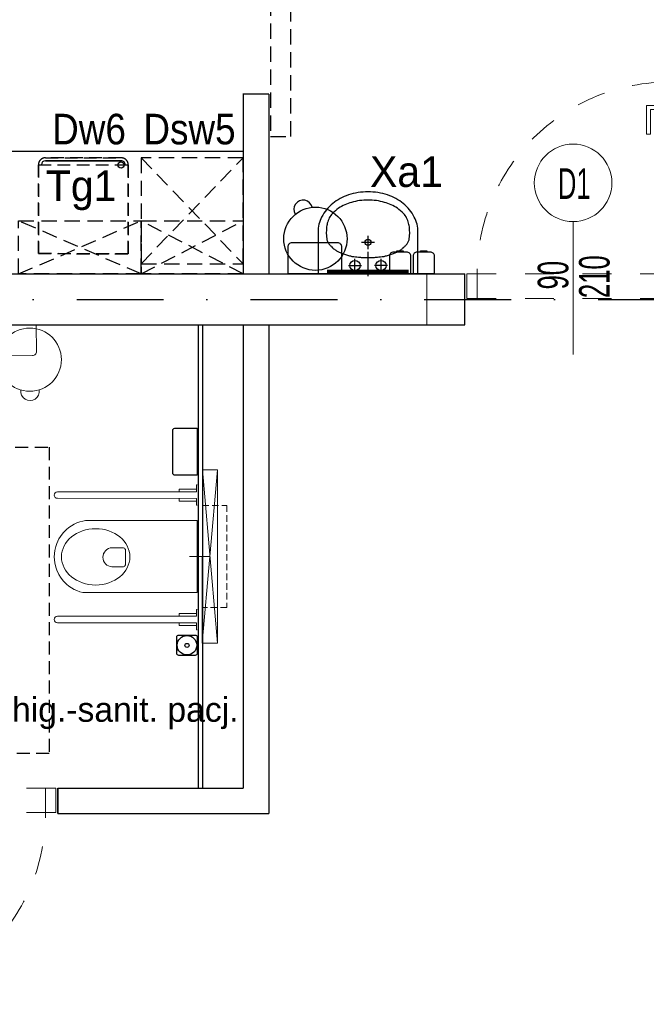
# Model space of a CAD drawing. Header units: millimetres. Extents: x 14495 to 271441, y -21035 to 2232.
# Tile 19 of 227: x 83884 to 84191, y -6124 to -5641. Entities that reach past the tile are written whole.
import ezdxf
from ezdxf.enums import TextEntityAlignment as Align

# ---------------------------------------------------------------- set-up
doc = ezdxf.new("R2010")
doc.units = ezdxf.units.MM
for name, pattern in [('0921-PX-TE-20-60$0$0921-X-AR-20-00-FA$0$DASHED2', [0.375, 0.25, -0.125]), ('DASHDOT', [1, 0.5, -0.25, 0, -0.25]), ('DASHED', [28.222222, 14.111111, -14.111111]), ('DASHED2', [9.525, 6.35, -3.175]), ('HIDDENX2', [0.75, 0.5, -0.25]), ('KRESKOWA2', [0.375, 0.25, -0.125])]:
    doc.linetypes.add(name, pattern=pattern)
for name, color, linetype in [('-- TECH  SYMBOLE', 1, 'Continuous'), ('-- TECH NIEPEŁNOSPRAWNI', 8, 'Continuous'), ('-- TECH SPRZĘT NIEPEŁN', 1, 'Continuous'), ('-- TECH WYPOSAŻENIE', 2, 'Continuous'), ('_A_widok', 1, 'Continuous'), ('_urządzenia_sanit', 1, 'Continuous'), ('A-POW-NR', 1, 'Continuous'), ('A_cieńsza', 8, 'Continuous'), ('A_L przerywana', 251, 'HIDDENX2'), ('A_OSIE', 252, 'DASHDOT'), ('A_PROJEKTOWANE', 3, 'Continuous'), ('A_SC_DZIAlOWE', 4, 'Continuous'), ('Sc-płyta cemwłókn-stelaz-wzmocnienie', 14, 'Continuous'), ('TECH Wyp.drobne', 1, 'Continuous')]:
    doc.layers.add(name, color=color, linetype=linetype)
for name, color, linetype, lineweight in [('03', 2, 'Continuous', 13), ('A-DOOR-IDEN', 1, 'Continuous', 18), ('A-GENM', 2, 'Continuous', 9), ('A_Stolarka_drzwi', 1, 'Continuous', 9), ('M_drzwi', 1, 'Continuous', 5), ('P-SANR-FIXT', 2, 'Continuous', 9), ('Technologia sanitarne', 1, 'Continuous', 30)]:
    doc.layers.add(name, color=color, linetype=linetype, lineweight=lineweight)
doc.layers.add('A-POW', color=2, linetype='Continuous', plot=False)
doc.styles.add('arial-tab', font='arial.ttf')
doc.styles.add('ARIAL1_2', font='arial.ttf', dxfattribs={"width": 1.2})
doc.styles.add('arialce', font='ARIALN.TTF')
doc.styles.add('cent', font='swissel.ttf')
doc.styles.add('cg', font='GOTHIC.TTF')
doc.styles.add('ROMANS', font='romans', dxfattribs={"width": 0.6})
doc.styles.add('switz721ltexbt', font='swissel.ttf')

# ---------------------------------------------------------------- blocks, each defined once
blk = doc.blocks.new('DRZWI Z OSCIEZNICA NIEOKALAJACA 90')
at = {"linetype": 'DASHED'}
for p, q in [((-12, 5), (-12, 99)), ((0, 5), (0, 99))]:
    blk.add_line(p, q, dxfattribs=at)
at = {"ltscale": 0.05}
blk.add_line((-39.5, 52), (25.59, 52), dxfattribs=at)
for points in [[(-12, 99), (-12, 104), (0, 104), (0, 99)], [(-12, 0), (-12, 5), (0, 5), (0, 0)], [(93.91, 9.01), (1.43, 9.01), (1.43, 6.01), (93.91, 6.01)]]:
    blk.add_lwpolyline(points, close=True)
for points in [[(82.48, 9.01), (82.48, 16.01), (68.48, 16.01), (68.48, 14.01), (80.48, 14.01), (80.48, 9.01)], [(82.48, 6.01), (82.48, -0.99), (68.48, -0.99), (68.48, 1.01), (80.48, 1.01), (80.48, 6.01)]]:
    blk.add_lwpolyline(points)
at = {"linetype": 'DASHED'}
blk.add_arc((0, 5), 94, 2.4475, 90, dxfattribs=at)
blk = doc.blocks.new('SSCVCFDSS')
blk.add_line((0, 50.02), (0, 0))
blk.add_circle((0, -19), 19)
at = {"style": 'ROMANS', "text_generation_flag": 4, "width": 0.6}
blk.add_attdef('FD1-8', text='', height=13, rotation=270, dxfattribs=at).set_placement((6.15, 55.19), align=Align.RIGHT)
for tag, p in [('200', (8.16, 25.47)), ('90', (-8.71, 25.47))]:
    blk.add_attdef(tag, text='', height=13, rotation=270, dxfattribs=at).set_placement(p, align=Align.MIDDLE)
blk.add_attdef('AL6C', text='', height=13, dxfattribs=at).set_placement((-0.56, -18.64), align=Align.MIDDLE)
blk = doc.blocks.new('mała lodówka')
at = {"layer": '-- TECH WYPOSAŻENIE', "color": 2, "linetype": '0921-PX-TE-20-60$0$0921-X-AR-20-00-FA$0$DASHED2', "ltscale": 25}
blk.add_line((-22, 43.5), (22, 43.5), dxfattribs=at)
at = {"layer": '-- TECH WYPOSAŻENIE', "color": 1, "ltscale": 25}
for p, q in [((-18.5, 45.56), (18.5, 45.56)), ((18.5, 45.56), (-18.5, 45.56))]:
    blk.add_line(p, q, dxfattribs=at)
at = {"layer": '-- TECH WYPOSAŻENIE', "color": 2, "linetype": '0921-PX-TE-20-60$0$0921-X-AR-20-00-FA$0$DASHED2', "ltscale": 25}
for points in [[(22, 43.5), (22, 0), (-22, 0), (-22, 43.5, -0.414214), (-18.5, 47), (18.5, 47, -0.414214)], [(-22, 43.5), (-22, 0), (22, 0), (22, 43.5, 0.414214), (18.5, 47), (-18.5, 47, 0.414214)]]:
    blk.add_lwpolyline(points, format="xyb", close=True, dxfattribs=at)
at = {"layer": '-- TECH WYPOSAŻENIE', "color": 1, "ltscale": 25}
blk.add_circle((18.5, 43.5), 1.54, dxfattribs=at)
for centre, start, end in [((-18.5, 43.5), 90, 180), ((-18.5, 43.5), 90.0008, 180.0008), ((18.5, 43.5), 360, 90), ((18.5, 43.5), 0.0008, 90.0008)]:
    blk.add_arc(centre, 2.06, start, end, dxfattribs=at)
blk = doc.blocks.new('umywalka')
at = {"layer": '_urządzenia_sanit', "color": 2, "linetype": 'Continuous'}
for p, q in [((331482.45, 871398.51), (331462.04, 871398.51)), ((331462.04, 871398.51), (331462.04, 871349.58)), ((331465.93, 871383.65), (331465.93, 871377.19)), ((331462.7, 871380.42), (331469.16, 871380.42)), ((331460.8, 871374.04), (331472.71, 871374.04)), ((331474.04, 871374.04), (331480.5, 871374.04)), ((331477.27, 871370.82), (331477.27, 871377.27)), ((331465.93, 871364.44), (331465.93, 871370.9)), ((331462.7, 871367.67), (331469.16, 871367.67)), ((331462.04, 871349.58), (331482.45, 871349.58))]:
    blk.add_line(p, q, dxfattribs=at)
for centre, radius in [((331465.93, 871380.42), 2.5), ((331477.27, 871374.04), 1.5), ((331465.93, 871367.67), 2.5)]:
    blk.add_circle(centre, radius, dxfattribs=at)
for centre, radius, start, end in [((331482.45, 871382.64), 15.87, 62.6911, 90), ((331486.24, 871380.79), 15.71, 130.0998, 135.4467), ((331483.15, 871384.46), 10.92, 123.1945, 130.0998), ((331479.37, 871390.23), 4.02, 111.7985, 123.1945), ((331479.17, 871390.73), 3.48, 101.2008, 111.7985), ((331482.2, 871375.47), 19.04, 96.6753, 101.2008), ((331481.63, 871380.31), 14.16, 90.0044, 96.6753), ((331481.63, 871356.57), 37.9, 85.928, 90.0044), ((331483.49, 871382.66), 11.75, 74.208, 85.928), ((331482.48, 871379.1), 15.45, 63.9928, 74.208), ((331485.42, 871385.12), 8.75, 46.1924, 63.9928), ((331480.31, 871378.49), 20.54, 38.7372, 62.6911), ((331501.13, 871375.75), 31.17, 156.6022, 159.7511), ((331481.83, 871384.1), 10.15, 148.384, 156.6022), ((331485.96, 871381.56), 14.99, 141.6243, 148.384), ((331483.43, 871383.56), 11.77, 135.4467, 141.6243), ((331478.68, 871378.1), 18.48, 33.9688, 46.1924), ((331476.09, 871376.35), 21.61, 24.7806, 33.9688), ((331476.95, 871375.8), 24.84, 18.3811, 38.7372), ((331540.18, 871362.69), 72.36, 162.3793, 163.9666), ((331513.86, 871371.05), 44.74, 159.7511, 162.3793), ((331475.72, 871376.18), 22.01, 15.6775, 24.7806), ((331471.67, 871374.04), 30.41, 0, 18.3811), ((331496.08, 871375.82), 26.18, 173.7185, 177.7403), ((331844.52, 871337.47), 376.71, 173.2621, 173.7185), ((331473.33, 871381.32), 2.94, 168.0964, 173.2621), ((331480.91, 871379.72), 10.69, 163.9666, 168.0964), ((331468.42, 871374.13), 29.6, 7.7962, 15.6775), ((331467.78, 871374.04), 30.24, 0, 7.7962), ((331531.1, 871374.44), 61.22, 177.7403, 180.3698), ((331531.1, 871373.65), 61.22, 179.6302, 182.2597), ((331467.78, 871374.04), 30.24, 352.2038, 0), ((331471.67, 871374.04), 30.41, 341.6189, 0), ((331496.08, 871372.27), 26.18, 182.2597, 186.2815), ((331844.52, 871410.62), 376.71, 186.2815, 186.7379), ((331468.42, 871373.96), 29.6, 344.3225, 352.2038), ((331473.33, 871366.77), 2.94, 186.7379, 191.9036), ((331480.91, 871368.37), 10.69, 191.9036, 196.0334), ((331540.18, 871385.4), 72.36, 196.0334, 197.6207), ((331475.72, 871371.91), 22.01, 335.2194, 344.3225), ((331476.95, 871372.29), 24.84, 321.2628, 341.6189), ((331513.86, 871377.04), 44.74, 197.6207, 200.2489), ((331501.13, 871372.34), 31.17, 200.2489, 203.3978), ((331481.83, 871363.99), 10.15, 203.3978, 211.616), ((331478.68, 871369.99), 18.48, 313.8076, 326.0312), ((331476.09, 871371.74), 21.61, 326.0312, 335.2194), ((331485.96, 871366.53), 14.99, 211.616, 218.3757), ((331483.43, 871364.53), 11.77, 218.3757, 224.5533), ((331486.24, 871367.3), 15.71, 224.5533, 229.9002), ((331483.15, 871363.63), 10.92, 229.9002, 236.8055), ((331479.37, 871357.86), 4.02, 236.8055, 248.2015), ((331479.17, 871357.36), 3.48, 248.2015, 258.7992), ((331483.49, 871365.43), 11.75, 274.072, 285.792), ((331482.48, 871368.99), 15.45, 285.792, 296.0072), ((331485.42, 871362.97), 8.75, 296.0072, 313.8076), ((331480.31, 871369.6), 20.54, 297.3089, 321.2628), ((331482.2, 871372.62), 19.04, 258.7992, 263.3247), ((331481.63, 871367.78), 14.16, 263.3247, 269.9956), ((331481.63, 871391.52), 37.9, 269.9956, 274.072), ((331482.45, 871365.45), 15.87, 270, 297.3089)]:
    blk.add_arc(centre, radius, start, end, dxfattribs=at)
blk = doc.blocks.new('D_wc_holder_ds - BG0900CS-706874-PW_K0')
at = {"layer": 'A-GENM', "color": 1}
for p, q in [((-392.11, 501.61), (-392.11, 493.11)), ((-390.76, 501.61), (-392.11, 501.61)), ((-386.21, 501.61), (-387.56, 501.61)), ((-386.21, 493.11), (-386.21, 501.61))]:
    blk.add_line(p, q, dxfattribs=at)
at = {"layer": 'P-SANR-FIXT', "color": 1}
for p, q in [((-390.76, 561.21), (-390.76, 493.11)), ((-387.56, 493.11), (-387.56, 561.21)), ((-390.76, 493.11), (-394.16, 493.11)), ((-394.16, 493.11), (-394.16, 492.81)), ((-384.16, 493.11), (-387.56, 493.11)), ((-384.16, 492.81), (-384.16, 493.11))]:
    blk.add_line(p, q, dxfattribs=at)
blk.add_arc((-389.16, 561.21), 1.6, 0, 180, dxfattribs=at)
blk = doc.blocks.new('wc inw')
at = {"color": 2, "lineweight": 0}
for p, q in [((-17.77, 0), (17.51, 0)), ((-4.44, -36.51), (-4.44, -41.77)), ((-3.5, -35.21), (4, -35.21)), ((4.94, -36.51), (4.94, -41.77)), ((-17.77, -54.69), (-17.51, -56.08)), ((-17.51, -56.08), (-17.12, -57.53)), ((-17.12, -57.53), (-16.6, -58.93)), ((17.12, -57.53), (16.6, -58.93)), ((17.51, -56.08), (17.12, -57.53)), ((-16.6, -58.93), (-15.97, -60.29)), ((-15.97, -60.29), (-15.22, -61.59)), ((-15.22, -61.59), (-14.37, -62.83)), ((15.22, -61.59), (14.37, -62.83)), ((15.97, -60.29), (15.22, -61.59)), ((16.6, -58.93), (15.97, -60.29)), ((-14.37, -62.83), (-13.41, -63.99)), ((-13.41, -63.99), (-11.77, -65.6)), ((-11.77, -65.6), (-10, -66.94)), ((-10, -66.94), (-8.71, -67.72)), ((10, -66.94), (8.71, -67.72)), ((11.77, -65.6), (10, -66.94)), ((13.41, -63.99), (11.77, -65.6)), ((14.37, -62.83), (13.41, -63.99)), ((-8.71, -67.72), (-6.54, -68.77)), ((-6.54, -68.77), (-5.07, -69.25)), ((-5.07, -69.25), (-3.02, -69.72)), ((-3.02, -69.72), (-1.52, -69.92)), ((-1.52, -69.92), (0, -70)), ((1.52, -69.92), (0, -70)), ((3.02, -69.72), (1.52, -69.92)), ((5.07, -69.25), (3.02, -69.72)), ((6.54, -68.77), (5.07, -69.25)), ((8.71, -67.72), (6.54, -68.77))]:
    blk.add_line(p, q, dxfattribs=at)
at = {"color": 2, "lineweight": 9}
for p, q in [((-17.77, -54.69), (-17.77, 0)), ((17.51, -56.08), (17.51, 0))]:
    blk.add_line(p, q, dxfattribs=at)
at = {"color": 8, "linetype": 'DASHED2', "lineweight": 9, "ltscale": 0.5}
blk.add_lwpolyline([(24.87, 14.5), (24.87, 2.5), (-25.13, 2.5), (-25.13, 14.5)], close=True, dxfattribs=at)
at = {"color": 2, "lineweight": 0}
for centre, radius, start, end in [((-3.24, -36.39), 1.2, 102.2339, 185.8899), ((3.75, -36.39), 1.2, 354.1101, 77.7661), ((0.25, -41.54), 4.7, 182.8022, 357.1978)]:
    blk.add_arc(centre, radius, start, end, dxfattribs=at)
blk.add_ellipse((0.05, -49.75), major_axis=(0, -16.75), ratio=0.823529, dxfattribs=at)
at = {"layer": 'Sc-płyta cemwłókn-stelaz-wzmocnienie', "lineweight": 9}
blk.add_line((-0.13, 6.25), (-0.13, -3.75), dxfattribs=at)
at = {"layer": 'Sc-płyta cemwłókn-stelaz-wzmocnienie', "color": 8, "lineweight": 9}
blk.add_lwpolyline([(-42.63, 2.5), (42.37, 2.5), (42.37, 10), (-42.63, 2.5), (-42.63, 10), (42.37, 2.5), (42.37, 10), (-42.63, 10)], dxfattribs=at)
blk = doc.blocks.new('niepełnosprawny')
at = {"layer": '-- TECH SPRZĘT NIEPEŁN', "color": 8, "linetype": 'DASHED2'}
blk.add_lwpolyline([(0, 0), (150, 0), (150, 150), (0, 150)], close=True, dxfattribs=at)
at = {"color": 252}
for p, q in [((48.81, 78.49), (98.5, 128.03)), ((50.55, 83.75), (96.73, 129.8)), ((103.44, 121.4), (95.9, 128.97)), ((104.29, 122.22), (96.73, 129.8)), ((96.56, 115.8), (89.65, 122.74)), ((102.89, 121.08), (93.5, 113.25)), ((106.38, 121.06), (104.56, 121.48)), ((108.08, 119.1), (108.33, 116.21)), ((67.44, 104.01), (78.65, 115.18)), ((68.64, 102.8), (79.85, 113.97)), ((76.53, 109.66), (84.24, 101.92)), ((124.41, 109.47), (118.88, 105.04)), ((46.67, 87.92), (59.79, 101)), ((48.59, 87.63), (60.89, 99.89)), ((49.48, 87.1), (63.48, 101.06)), ((95.34, 100.38), (90.54, 95.64)), ((125.99, 98.78), (133.76, 90.99)), ((126.68, 99.76), (134.59, 91.82)), ((81.65, 42.57), (132.83, 93.59)), ((88.32, 92.66), (83.28, 83.24)), ((86.14, 43.52), (134.59, 91.82)), ((90.52, 95.62), (98.8, 87.32)), ((119.74, 92.55), (127.51, 84.76)), ((45.28, 87.25), (43.68, 85.63)), ((23.27, 64.59), (42.97, 84.23)), ((48.38, 81.59), (49.73, 82.94)), ((58.81, 74.31), (64.73, 82.64)), ((41.51, 81.82), (36.44, 75.54)), ((76.71, 73.72), (81.8, 80.85)), ((77.24, 72.74), (86.69, 80.08)), ((106.69, 79.4), (114.39, 71.68)), ((23.2, 60.9), (36.17, 73.83)), ((24.38, 63.49), (36.36, 75.44)), ((107.51, 63.82), (118.72, 74.99)), ((108.71, 62.61), (119.92, 73.79)), ((25.41, 58.69), (37.73, 70.97)), ((34.45, 64.17), (39.01, 68.72)), ((82.76, 56.53), (96.49, 70.37)), ((34.45, 64.17), (32.68, 65.94)), ((60.48, 65.72), (62.59, 66.34)), ((66.1, 64.6), (64.24, 66.03)), ((66.22, 64.49), (67.8, 62.74)), ((67.59, 58), (65.78, 59.63)), ((68.33, 62.01), (69.79, 62.52)), ((68.36, 57.02), (68.78, 58.58)), ((68.57, 57.8), (71.18, 60.21)), ((91.02, 43.97), (105.75, 58.66)), ((91.79, 43.32), (104.58, 56.07)), ((92.39, 41.72), (105.68, 54.97)), ((62.36, 47.32), (66.88, 42.58)), ((81.85, 40.7), (81.48, 44.24)), ((69.17, 18.56), (90.42, 39.75)), ((81.37, 38.77), (82.34, 42.64)), ((81.79, 41.32), (81.96, 41.14)), ((90.63, 39.78), (89.62, 39.63)), ((92.27, 41.46), (91.49, 40.32)), ((68.06, 19.67), (82.57, 34.13)), ((68.78, 29.74), (73.88, 34.82)), ((63.27, 20.71), (76.18, 33.59)), ((65.48, 18.5), (79.33, 32.31)), ((68.78, 29.74), (70.54, 27.97))]:
    blk.add_line(p, q, dxfattribs=at)
for centre, radius, start, end in [((111.33, 117.6), 8.42, 92.0801, 152.3176), ((111.13, 123.23), 2.79, 344.0873, 92.0801), ((104.13, 119.6), 1.93, 77.0103, 129.8071), ((105.88, 118.9), 2.21, 4.9834, 77.0103), ((102.55, 125.67), 11.71, 309.8076, 344.0873), ((105.9, 115.99), 2.44, 304.7918, 4.9834), ((107.45, 119.78), 4.04, 282.636, 309.8076), ((-7.73, 182.16), 122.05, 309.0761, 324.4036), ((79.25, 114.58), 0.85, 314.9142, 134.9142), ((100.85, 104.43), 11.48, 129.8071, 144.4036), ((110.36, 109.57), 5.38, 124.7918, 166.9989), ((102.23, 101.07), 5.32, 106.0249, 155.0414), ((99.03, 112.19), 6.25, 286.0249, 346.9989), ((126.57, 106.78), 3.45, 336.8833, 128.6769), ((64.58, 99.95), 1.56, 314.9142, 134.9142), ((68.04, 103.4), 0.85, 134.9142, 314.9142), ((88.21, 107.59), 10.14, 314.6602, 335.0414), ((249.89, -78.93), 225.21, 126.7532, 130.4972), ((116.44, 99.76), 2.19, 46.2022, 126.7532), ((124.41, 98.13), 8.85, 128.6769, 154.4635), ((107.46, 90.39), 15.16, 28.3964, 46.2022), ((97.6, 119.15), 34.95, 323.1752, 336.8833), ((60.34, 100.44), 0.781, 314.9142, 134.9142), ((89.04, 101.08), 2.52, 214.2913, 270.2275), ((117.64, 95.9), 3.59, 329.7496, 28.3964), ((118.44, 103.54), 8.91, 287.5671, 323.1752), ((99.28, 86.8), 12.43, 134.6602, 151.8587), ((118.76, 74.62), 23.29, 130.4972, 140.9702), ((103.91, 103.91), 19.48, 311.2166, 329.7496), ((46.91, 85.64), 2.29, 95.9124, 135.2876), ((47.07, 84.08), 3.86, 21.6213, 95.9124), ((84.46, 68.62), 24.2, 129.0761, 144.5991), ((87.4, 100.04), 17.08, 292.3021, 320.9702), ((160.39, 39.43), 66.23, 131.2166, 139.4117), ((44.6, 79.33), 3.97, 23.0576, 141.0879), ((45.49, 83.83), 2.56, 135.2876, 199.0105), ((51.53, 79.78), 3.63, 119.3232, 158.5971), ((48.74, 84.75), 2.06, 299.3232, 21.6213), ((64.04, 93.53), 21.81, 324.4898, 331.8587), ((105.55, 55.79), 30.75, 112.3021, 130.5822), ((98.17, 81.67), 5.1, 343.6072, 29.25), ((95.54, 94.99), 19.16, 299.084, 319.4117), ((41.65, 78.08), 7.18, 349.4627, 23.0576), ((114.36, 61.15), 19.56, 119.084, 142.3635), ((37.8, 74.45), 1.75, 141.0879, 213.4671), ((21.26, 63.51), 18.09, 22.0627, 33.4671), ((51.38, 76.27), 2.72, 169.4627, 244.8586), ((54.05, 81.97), 9.02, 244.8586, 301.8594), ((59.57, 57.07), 17.61, 355.5754, 91.6), ((82.24, 90.41), 17.58, 244.2845, 252.7304), ((94.58, 77.41), 17.97, 192.1882, 216.1337), ((75.87, 90.84), 29.05, 315.2262, 322.3635), ((119.32, 74.39), 0.85, 314.9142, 134.9142), ((42.99, 72.32), 5.36, 202.0627, 241.4836), ((36.54, 60.45), 8.14, 18.4308, 61.4836), ((70.78, 58.8), 10.8, 113.3822, 135.1523), ((67.46, 66.49), 2.42, 342.2091, 113.3822), ((23.83, 64.04), 0.781, 134.9142, 314.9142), ((48.96, 64.59), 4.95, 198.4308, 262.4364), ((66.49, 49.45), 17.71, 114.5005, 141.3241), ((60.04, 63.6), 2.17, 14.0842, 114.5005), ((97.1, 72.89), 36.04, 194.0842, 199.799), ((63.11, 64.55), 1.86, 52.4373, 106.2854), ((65.53, 63.87), 0.929, 42.02, 52.4373), ((64.49, 59.76), 4.45, 344.6393, 42.02), ((61.22, 68.49), 8.97, 318.6218, 342.2091), ((108.11, 63.22), 0.85, 134.9142, 314.9142), ((24.3, 59.8), 1.56, 134.9142, 314.9142), ((46.78, 48.12), 11.66, 64.6399, 82.4364), ((48.23, 58.22), 3.45, 315.8677, 356.2431), ((56.18, 57.7), 4.51, 141.3241, 176.2431), ((63.24, 57.1), 3.58, 44.9142, 150.3518), ((65.2, 55.34), 3.58, 337.2881, 47.9487), ((70.25, 61.22), 1.38, 312.7414, 109.1452), ((78.06, 58.83), 5.46, 340.0191, 23.7416), ((104.65, 59.76), 1.56, 314.9142, 134.9142), ((52.03, 54.54), 1.84, 135.8677, 215.1309), ((70.93, 67.84), 24.94, 215.1309, 234.9585), ((56.31, 59.06), 13.21, 293.0477, 337.2881), ((82.68, 55.29), 5.58, 175.5754, 210.5582), ((62.59, 66.81), 22.64, 315.484, 332.9886), ((105.13, 55.52), 0.781, 314.9142, 134.9142), ((39.97, 30.07), 44.02, 20.7313, 30.5582), ((59.51, 51.55), 5.05, 234.9585, 293.0477), ((75.82, 43.64), 5.69, 6.0149, 20.7313), ((84.4, 42.12), 2.13, 59.267, 165.9433), ((81.38, 37.04), 8.04, 31.2032, 59.267), ((86.67, 45.33), 2.41, 274.4036, 322.7407), ((89.64, 43.07), 1.32, 82.6942, 142.7407), ((89.4, 41.25), 3.15, 19.3206, 82.6942), ((70.93, 46.43), 5.58, 223.6333, 251.3772), ((67.69, 36.81), 4.56, 8.0457, 71.3772), ((31.71, 96.75), 80.67, 308.4599, 314.2095), ((86.68, 40.25), 1.84, 314.2095, 31.2032), ((89.46, 40.71), 1.1, 211.3327, 278.7192), ((90.44, 41.04), 1.28, 278.7192, 325.6132), ((91.5, 41.99), 0.934, 325.6132, 19.3206), ((75.93, 37.98), 3.76, 188.0457, 250.1291), ((72.79, 29.3), 5.46, 41.141, 70.1291), ((78.49, 34.28), 2.1, 221.141, 280.3265), ((77.64, 38.93), 6.83, 280.3265, 308.4599), ((64.37, 19.61), 1.56, 134.9142, 314.9142), ((68.61, 19.12), 0.781, 134.9142, 314.9142)]:
    blk.add_arc(centre, radius, start, end, dxfattribs=at)
blk = doc.blocks.new('POW')
at = {"const_width": 5}
blk.add_lwpolyline([(125.32, 0), (0, 0)], dxfattribs=at)
at = {"style": 'switz721ltexbt'}
blk.add_attdef('001', (-1.78, 12.35), '', height=41.18, dxfattribs=at)

msp = doc.modelspace()

# ---------------------------------------------------------------- linework, layer by layer
at = {"layer": '-- TECH WYPOSAŻENIE', "color": 2}
for p, q in [((83993.94, -5705.97), (83661.93, -5705.97)), ((83994.03, -5705.97), (83662.02, -5705.97))]:
    msp.add_line(p, q, dxfattribs=at)
at = {"layer": '-- TECH WYPOSAŻENIE', "color": 252, "linetype": 'KRESKOWA2', "ltscale": 30}
for p, q in [((83943.93, -5760.96), (83993.93, -5708.96)), ((83943.93, -5708.96), (83993.93, -5760.96))]:
    msp.add_line(p, q, dxfattribs=at)
at = {"layer": '-- TECH WYPOSAŻENIE', "color": 1, "linetype": 'KRESKOWA2', "ltscale": 30}
for p, q in [((83943.94, -5765.88), (83883.93, -5739.9)), ((83883.94, -5765.91), (83943.93, -5739.88)), ((83993.94, -5765.86), (83943.93, -5739.88)), ((83943.94, -5765.89), (83993.93, -5739.87))]:
    msp.add_line(p, q, dxfattribs=at)
at = {"layer": '-- TECH WYPOSAŻENIE', "color": 252, "linetype": 'KRESKOWA2', "ltscale": 30}
msp.add_lwpolyline([(83943.93, -5708.96), (83943.93, -5760.96), (83993.93, -5760.96), (83993.93, -5708.96)], close=True, dxfattribs=at)
at = {"layer": '-- TECH WYPOSAŻENIE', "color": 1, "linetype": 'KRESKOWA2', "ltscale": 30}
for points in [[(83883.93, -5739.9), (83943.93, -5739.88), (83943.94, -5765.89), (83883.94, -5765.91)], [(83943.93, -5739.88), (83993.93, -5739.87), (83993.94, -5765.87), (83943.94, -5765.89)]]:
    msp.add_lwpolyline(points, close=True, dxfattribs=at)
at = {"layer": '03', "color": 1}
msp.add_lwpolyline([(83868.22, -5806.15), (83890.72, -5805.94, 0.414214), (83892.7, -5803.92), (83892.57, -5790.92), (83866.08, -5791.17), (83866.2, -5804.17, 0.414214)], format="xyb", close=True, dxfattribs=at)
msp.add_circle((83889.39, -5807.91), 15.5, dxfattribs=at)
msp.add_circle((83889.39, -5807.91), 15.5, dxfattribs=at)
msp.add_arc((83889.57, -5823.4), 4.56, 172.2014, 9.1078, dxfattribs=at)
msp.add_arc((83889.57, -5823.4), 4.56, 172.2014, 9.1078, dxfattribs=at)
at = {"layer": '_A_widok'}
for p, q in [((83971.94, -5790.87), (83971.94, -6017.87)), ((83973.94, -5790.87), (83973.94, -6017.87))]:
    msp.add_line(p, q, dxfattribs=at)
at = {"layer": 'A_cieńsza', "linetype": 'Continuous', "lineweight": 13}
msp.add_line((84083.83, -5790.88), (84083.83, -5765.87), dxfattribs=at)
at = {"layer": 'A_L przerywana', "ltscale": 15}
msp.add_lwpolyline([(84007.3, -5698.54), (84017.3, -5698.54), (84017.36, -5463.25), (84007.3, -5463.25), (84007.3, -5698.54)], dxfattribs=at)
at = {"layer": 'A_OSIE', "ltscale": 85}
msp.add_line((82295.57, -5778.37), (86562.74, -5778.37), dxfattribs=at)
at = {"layer": 'A_PROJEKTOWANE'}
for p, q in [((83549.79, -5765.87), (84102.56, -5765.87)), ((84102.56, -5790.87), (84102.56, -5765.87)), ((84102.56, -5790.87), (84102.56, -5765.87)), ((84102.56, -5790.87), (84102.56, -5765.87)), ((83384.71, -5790.87), (84102.56, -5790.87)), ((83903.13, -6030.37), (83903.13, -6017.87)), ((83903.13, -6017.87), (83903.13, -6030.37))]:
    msp.add_line(p, q, dxfattribs=at)
at = {"layer": 'A_SC_DZIAlOWE'}
for p, q in [((84006.44, -5677.87), (83993.79, -5677.87)), ((83993.94, -5677.87), (83993.94, -5765.87)), ((84006.44, -5677.87), (84006.44, -5765.87)), ((83993.94, -5790.87), (83993.94, -6017.87)), ((84006.44, -5790.87), (84006.44, -6030.37)), ((83903.13, -6017.87), (83903.13, -6030.37)), ((83903.13, -6017.87), (83993.94, -6017.87)), ((83903.13, -6030.37), (84006.44, -6030.37))]:
    msp.add_line(p, q, dxfattribs=at)
at = {"layer": 'TECH Wyp.drobne', "color": 1}
for points in [[(84040.28, -5750.67), (84017.78, -5750.67, 0.414214), (84015.78, -5752.67), (84015.78, -5765.67), (84042.28, -5765.67), (84042.28, -5752.67, 0.414214)], [(84074.07, -5755.18), (84067.57, -5755.18, 0.414214), (84065.57, -5757.18), (84065.57, -5765.68), (84076.07, -5765.68), (84076.07, -5757.18, 0.414214)], [(84085.65, -5755.18), (84079.15, -5755.18, 0.414214), (84077.15, -5757.18), (84077.15, -5765.68), (84087.65, -5765.68), (84087.65, -5757.18, 0.414214)], [(83959.44, -5863.54), (83959.44, -5842.54, -0.414214), (83960.44, -5841.54), (83971.44, -5841.54), (83971.44, -5864.54), (83960.44, -5864.54, -0.414214)], [(83959.44, -5863.54), (83959.44, -5842.54, -0.414214), (83960.44, -5841.54), (83971.44, -5841.54), (83971.44, -5864.54), (83960.44, -5864.54, -0.414214)], [(83961.41, -5951.84), (83961.41, -5943.84, -0.414214), (83962.41, -5942.84), (83970.41, -5942.84, -0.414214), (83971.41, -5943.84), (83971.41, -5951.84, -0.414214), (83970.41, -5952.84), (83962.41, -5952.84, -0.414214)], [(83961.41, -5951.84), (83961.41, -5943.84, -0.414214), (83962.41, -5942.84), (83970.41, -5942.84, -0.414214), (83971.41, -5943.84), (83971.41, -5951.84, -0.414214), (83970.41, -5952.84), (83962.41, -5952.84, -0.414214)]]:
    msp.add_lwpolyline(points, format="xyb", close=True, dxfattribs=at)
for points in [[(84072.37, -5755.18), (84069.27, -5755.18), (84069.27, -5754.63), (84072.37, -5754.63)], [(84083.95, -5755.18), (84080.85, -5755.18), (84080.85, -5754.63), (84083.95, -5754.63)]]:
    msp.add_lwpolyline(points, close=True, dxfattribs=at)
at = {"layer": 'TECH Wyp.drobne', "color": 1, "const_width": 2}
msp.add_lwpolyline([(84034.99, -5764.86), (84074.99, -5764.86)], dxfattribs=at)
at = {"layer": 'TECH Wyp.drobne', "color": 1}
for centre, radius in [((84029.34, -5748.67), 15.5), ((83966.41, -5947.84), 4.78), ((83966.41, -5947.84), 4.78), ((83966.41, -5947.92), 1)]:
    msp.add_circle(centre, radius, dxfattribs=at)
msp.add_arc((84023.3, -5734.3), 4.56, 13.3961, 210.3026, dxfattribs=at)

# ---------------------------------------------------------------- block references
at = {"layer": '-- TECH NIEPEŁNOSPRAWNI', "xscale": -1, "rotation": 269.996069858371}
msp.add_blockref('niepełnosprawny', (83748.94, -6000.82), dxfattribs=at)
at = {"layer": '_urządzenia_sanit', "rotation": 90.0000000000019}
msp.add_blockref('umywalka', (955429.13, -337227.74), dxfattribs=at)
at = {"layer": 'A-DOOR-IDEN', "color": 2, "rotation": 359.9665187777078}
msp.add_blockref('mała lodówka', (83915.62, -5755.98), dxfattribs=at)
at = {"layer": 'A-POW-NR'}
ref = msp.add_blockref('POW', (83753.77, -5988.56), dxfattribs=dict(at, xscale=0.6, yscale=0.6, zscale=0.6))
ref.add_attrib('88,88', '5,1', dxfattribs={"layer": 'A-POW', "height": 8, "style": 'ARIAL1_2', "width": 1.2}).set_placement((83781.99, -6007.41), align=Align.RIGHT)
ref.add_attrib('POKOJ', 'pom. hig.-sanit. pacj.', (83839.45, -5985.35), dxfattribs={"layer": 'A-POW', "height": 12, "style": 'arialce', "width": 1.2})
ref.add_attrib('001', '344', (83753.77, -5984.05), dxfattribs={"layer": '0', "height": 24.71, "style": 'switz721ltexbt', "width": 0.7})
at = {"layer": 'A_Stolarka_drzwi'}
for p, rotation in [((84207.56, -5765.87), 89.9999999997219), ((83798.13, -6029.87), 269.9999999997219)]:
    msp.add_blockref('DRZWI Z OSCIEZNICA NIEOKALAJACA 90', p, dxfattribs=dict(at, rotation=rotation))
at = {"layer": 'M_drzwi'}
ref = msp.add_blockref('SSCVCFDSS', (84155.56, -5740.29), dxfattribs=dict(at, rotation=180.0000000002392))
ref.add_attrib('90', '210', dxfattribs={"layer": '0', "height": 15, "rotation": 270, "style": 'cent', "text_generation_flag": 6, "width": 0.6}).set_placement((84165.94, -5767.26), align=Align.MIDDLE)
ref.add_attrib('200', '90', dxfattribs={"layer": '0', "height": 15, "rotation": 270, "style": 'cent', "text_generation_flag": 6, "width": 0.6}).set_placement((84145.73, -5766.51), align=Align.MIDDLE)
ref.add_attrib('AL6C', 'D1', dxfattribs={"layer": '0', "height": 15, "style": 'arial-tab', "width": 0.6}).set_placement((84156.12, -5721.64), align=Align.MIDDLE)
at = {"layer": 'TECH Wyp.drobne', "color": 1, "xscale": -1, "rotation": 89.99650019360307}
for p in [(84464.2, -6263.45), (84464.2, -6263.45), (84464.2, -6263.45), (84464.19, -6324.45), (84464.19, -6324.45), (84464.19, -6324.45)]:
    msp.add_blockref('D_wc_holder_ds - BG0900CS-706874-PW_K0', p, dxfattribs=at)
at = {"layer": 'Technologia sanitarne'}
for rotation in [269.9925467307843, 269.9925467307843, 269.9925467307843, 269.9960466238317, 269.9960466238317]:
    msp.add_blockref('wc inw', (83971.44, -5904.5), dxfattribs=dict(at, rotation=rotation))

# ---------------------------------------------------------------- texts
at = {"layer": '-- TECH  SYMBOLE', "color": 1, "style": 'cg', "width": 0.9}
for s, p in [('Dw6', (83900.38, -5702.42)), ('Dsw5', (83945.08, -5702.42))]:
    msp.add_text(s, height=15, rotation=359.9995, dxfattribs=at).set_placement(p)
at = {"layer": '-- TECH  SYMBOLE', "color": 1, "style": 'cg'}
msp.add_text('Xa1', height=15, rotation=359.9425, dxfattribs=at).set_placement((84056.08, -5723.26))
msp.add_text('Tg1', height=15, dxfattribs=at).set_placement((83897.3, -5730.21))

doc.saveas('drawing.dxf')
